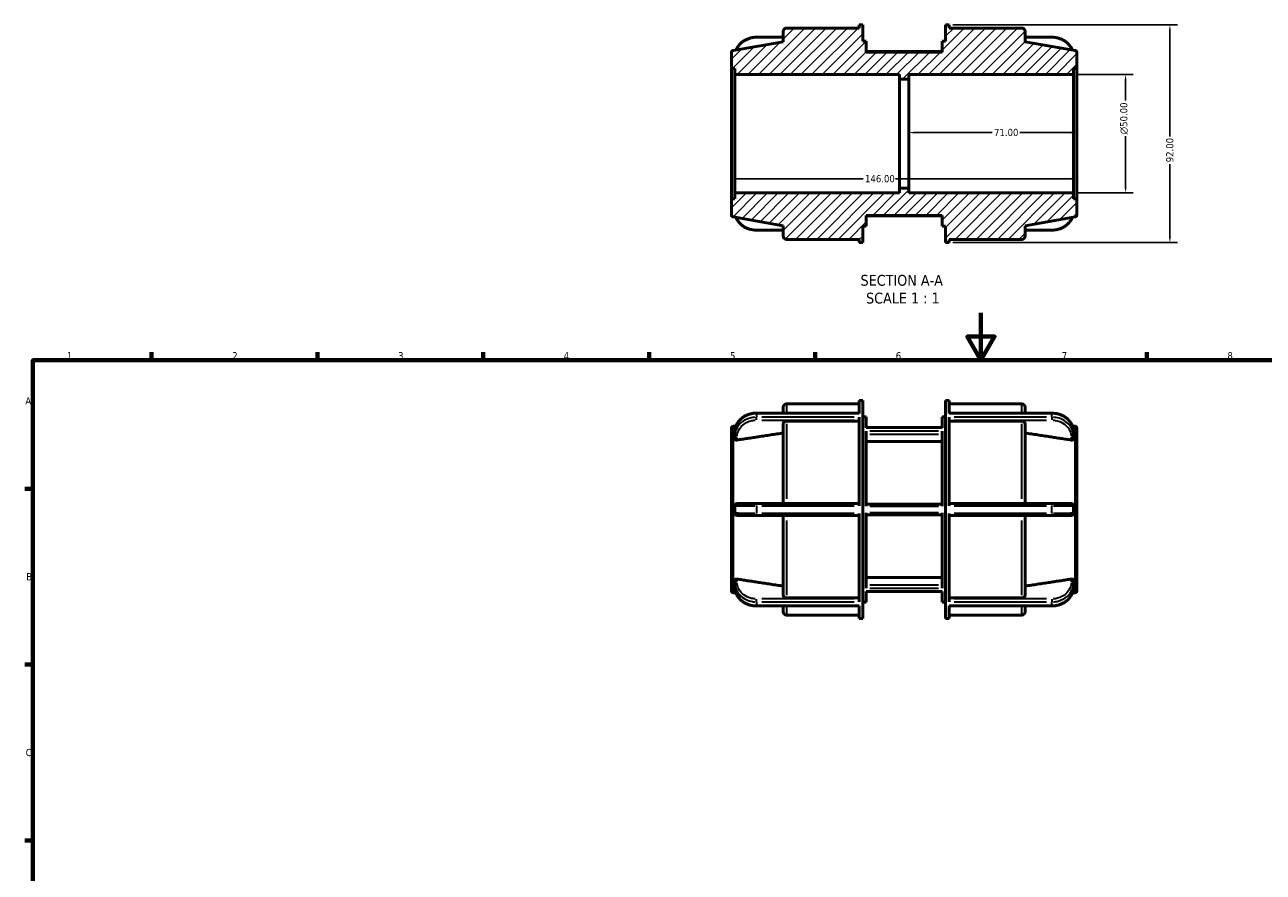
# Model space of a CAD drawing. Header units: millimetres. Extents: x 0 to 893, y 0 to 716.
# Tile 3 of 5: x 17 to 540, y 358 to 716. Entities that reach past the tile are written whole.
import ezdxf

# ---------------------------------------------------------------- set-up
doc = ezdxf.new("R2010")
doc.units = ezdxf.units.MM
for name, color, linetype, lineweight in [('Border (ANSI)', 7, 'Continuous', 70), ('Dimension (ANSI)', 7, 'Continuous', 25), ('Hatch (ANSI)', 7, 'Continuous', 18), ('Symbol (ANSI)', 7, 'Continuous', 25), ('Visible (ANSI)', 7, 'Continuous', 50), ('Visible Narrow (ANSI)', 7, 'Continuous', 35)]:
    doc.layers.add(name, color=color, linetype=linetype, lineweight=lineweight)
doc.styles.add('Label Text (ANSI)', font='tahoma.ttf')
doc.styles.add('Note Text (ANSI)', font='tahoma.ttf')
doc.dimstyles.new('Default - mm (ANSI)', dxfattribs={"dimtxt": 3.048, "dimasz": 2.5, "dimexe": 3.175, "dimexo": 1.6002, "dimgap": 0.8, "dimtad": 0, "dimtoh": 1, "dimrnd": 1e-08, "dimzin": 4, "dimdsep": 46, "dimtxsty": 'Note Text (ANSI)', "dimcen": 0.09, "dimdle": 10, "dimclrd": 256, "dimclre": 256, "dimclrt": 256, "dimadec": 1, "dimazin": 1, "dimtfac": 1, "dimtofl": 0, "dimtmove": 0, "dimatfit": 3, "dimfxl": 1, "dimtolj": 1, "dimtzin": 4, "dimlwd": -1, "dimlwe": -1, "dimarcsym": 0})

# ---------------------------------------------------------------- blocks, each defined once
blk = doc.blocks.new('Borders Default Border')
at = {"layer": 'Border (ANSI)'}
for p, q in [((70.08, 574), (70.08, 577.45)), ((140.17, 574), (140.17, 577.45)), ((210.25, 574), (210.25, 577.45)), ((280.33, 574), (280.33, 577.45)), ((350.42, 574), (350.42, 577.45)), ((490.58, 574), (490.58, 577.45)), ((20, 519.75), (16.55, 519.75)), ((20, 445.5), (16.55, 445.5)), ((20, 371.25), (16.55, 371.25))]:
    blk.add_line(p, q, dxfattribs=at)
at = {"layer": 'Border (ANSI)', "flags": 128}
for points in [[(420.5, 594), (420.5, 574), (414.73, 584), (426.27, 584), (420.5, 574)], [(20, 20), (20, 574), (821, 574), (821, 20), (20, 20)]]:
    blk.add_lwpolyline(points, dxfattribs=at)
at = {"layer": 'Border (ANSI)', "char_height": 3.05, "attachment_point": 7, "style": 'Note Text (ANSI)'}
for s, insert in [('1', (34.35, 574.4)), ('2', (104.2, 574.4)), ('3', (174.26, 574.34)), ('4', (244.23, 574.4)), ('5', (314.48, 574.34)), ('6', (384.49, 574.34)), ('7', (454.6, 574.4)), ('8', (524.63, 574.33)), ('A', (16.78, 555.35)), ('B', (17.15, 481.1)), ('C', (16.95, 406.8))]:
    blk.add_mtext(s, dxfattribs=dict(at, insert=insert))
blk = doc.blocks.new('*D7')
at = {"layer": 'Defpoints', "color": 0, "transparency": 16777216}
for p in [(459.6, 694.68), (481.6, 694.68), (459.6, 644.68)]:
    blk.add_point(p, dxfattribs=at)
at = {"layer": 'Dimension (ANSI)', "transparency": 16777216}
for p, q in [((461.2, 694.68), (484.77, 694.68)), ((481.6, 692.18), (481.6, 683.75)), ((481.6, 647.18), (481.6, 668.61)), ((461.2, 644.68), (484.77, 644.68))]:
    blk.add_line(p, q, dxfattribs=at)
for points in [[(481.18, 692.18), (482.01, 692.18), (481.6, 694.68)], [(481.18, 647.18), (482.01, 647.18), (481.6, 644.68)]]:
    blk.add_solid(points, dxfattribs=at)
at = {"layer": 'Dimension (ANSI)', "transparency": 16777216, "insert": (479.3, 669.41), "char_height": 3.048, "attachment_point": 1, "rotation": 90, "style": 'Note Text (ANSI)'}
blk.add_mtext('\\A1;\\fAIGDT|b0|i0;\\H3.0480;\\ln\\fTahoma|b0|i0;\\H3.0480;50.00', dxfattribs=at)
blk = doc.blocks.new('*D8')
at = {"layer": 'Defpoints', "color": 0, "transparency": 16777216}
for p in [(315.06, 669.68), (461.06, 669.68), (315.06, 650.64)]:
    blk.add_point(p, dxfattribs=at)
at = {"layer": 'Dimension (ANSI)', "transparency": 16777216}
for p, q in [((317.56, 650.64), (370.72, 650.64)), ((458.56, 650.64), (384.4, 650.64))]:
    blk.add_line(p, q, dxfattribs=at)
for points in [[(317.56, 651.06), (317.56, 650.22), (315.06, 650.64)], [(458.56, 651.06), (458.56, 650.22), (461.06, 650.64)]]:
    blk.add_solid(points, dxfattribs=at)
at = {"layer": 'Dimension (ANSI)', "transparency": 16777216, "insert": (371.52, 652.23), "char_height": 3.048, "attachment_point": 1, "style": 'Note Text (ANSI)'}
blk.add_mtext('\\A1;146.00', dxfattribs=at)
blk = doc.blocks.new('*D9')
at = {"layer": 'Defpoints', "color": 0, "transparency": 16777216}
for p in [(461.06, 670.16), (390.06, 669.68), (461.06, 669.68)]:
    blk.add_point(p, dxfattribs=at)
at = {"layer": 'Dimension (ANSI)', "transparency": 16777216}
for p, q in [((392.56, 670.16), (425.23, 670.16)), ((458.56, 670.16), (436.88, 670.16))]:
    blk.add_line(p, q, dxfattribs=at)
for points in [[(392.56, 670.57), (392.56, 669.74), (390.06, 670.16)], [(458.56, 670.57), (458.56, 669.74), (461.06, 670.16)]]:
    blk.add_solid(points, dxfattribs=at)
at = {"layer": 'Dimension (ANSI)', "transparency": 16777216, "insert": (426.03, 671.74), "char_height": 3.048, "attachment_point": 1, "style": 'Note Text (ANSI)'}
blk.add_mtext('\\A1;71.00', dxfattribs=at)
blk = doc.blocks.new('*D10')
at = {"layer": 'Defpoints', "color": 0, "transparency": 16777216}
for p in [(407.04, 715.68), (407.04, 623.68), (500.31, 623.68)]:
    blk.add_point(p, dxfattribs=at)
at = {"layer": 'Dimension (ANSI)', "transparency": 16777216}
for p, q in [((408.64, 715.68), (503.48, 715.68)), ((500.31, 713.18), (500.31, 668.54)), ((500.31, 626.18), (500.31, 656.82)), ((408.64, 623.68), (503.48, 623.68))]:
    blk.add_line(p, q, dxfattribs=at)
for points in [[(499.89, 713.18), (500.72, 713.18), (500.31, 715.68)], [(499.89, 626.18), (500.72, 626.18), (500.31, 623.68)]]:
    blk.add_solid(points, dxfattribs=at)
at = {"layer": 'Dimension (ANSI)', "transparency": 16777216, "insert": (498.72, 657.62), "char_height": 3.048, "attachment_point": 1, "rotation": 90, "style": 'Note Text (ANSI)'}
blk.add_mtext('\\A1;92.00', dxfattribs=at)

msp = doc.modelspace()

# ---------------------------------------------------------------- hatches: boundary and pattern name
at = {"layer": 'Hatch (ANSI)'}
h = msp.add_hatch(dxfattribs=at)
h.set_pattern_fill('ANSI31', color=256, scale=25.4, style=0)
h.set_pattern_definition([(45, (0, 0), (-2.245064, 2.245064), [])])
edge = h.paths.add_edge_path()
edge.add_line((439.156, 630.816), (460.23, 634.532))
edge.add_ellipse((460.056, 635.517), major_axis=(0.174, -0.985), ratio=1, start_angle=0, end_angle=80)
edge.add_line((461.056, 635.517), (461.056, 642.178))
edge.add_line((461.056, 642.178), (459.596, 642.178))
edge.add_line((459.596, 642.178), (459.596, 644.678))
edge.add_line((459.596, 644.678), (390.056, 644.678))
edge.add_line((390.056, 644.678), (390.056, 646.678))
edge.add_line((390.056, 646.678), (386.056, 646.678))
edge.add_line((386.056, 646.678), (386.056, 644.678))
edge.add_line((386.056, 644.678), (316.516, 644.678))
edge.add_line((316.516, 644.678), (316.516, 642.178))
edge.add_line((316.516, 642.178), (315.056, 642.178))
edge.add_line((315.056, 642.178), (315.056, 635.517))
edge.add_ellipse((316.056, 635.517), major_axis=(-1, 0), ratio=1, start_angle=0, end_angle=80)
edge.add_line((315.883, 634.532), (336.956, 630.816))
edge.add_line((336.956, 630.816), (336.956, 626.518))
edge.add_ellipse((338.416, 626.518), major_axis=(-1.46, 0), ratio=1, start_angle=0, end_angle=90)
edge.add_line((338.416, 625.058), (369.076, 625.058))
edge.add_line((369.076, 625.058), (369.076, 623.678))
edge.add_line((369.076, 623.678), (370.536, 623.678))
edge.add_line((370.536, 623.678), (370.536, 630.578))
edge.add_line((370.536, 630.578), (371.996, 630.578))
edge.add_line((371.996, 630.578), (371.996, 635.178))
edge.add_line((371.996, 635.178), (404.116, 635.178))
edge.add_line((404.116, 635.178), (404.116, 630.578))
edge.add_line((404.116, 630.578), (405.576, 630.578))
edge.add_line((405.576, 630.578), (405.576, 623.678))
edge.add_line((405.576, 623.678), (407.036, 623.678))
edge.add_line((407.036, 623.678), (407.036, 625.058))
edge.add_line((407.036, 625.058), (437.696, 625.058))
edge.add_ellipse((437.696, 626.518), major_axis=(0, -1.46), ratio=1, start_angle=0, end_angle=90)
edge.add_line((439.156, 626.518), (439.156, 630.816))
edge = h.paths.add_edge_path()
edge.add_line((460.23, 704.824), (439.156, 708.54))
edge.add_line((439.156, 708.54), (439.156, 712.838))
edge.add_ellipse((437.696, 712.838), major_axis=(1.46, 0), ratio=1, start_angle=0, end_angle=90)
edge.add_line((437.696, 714.298), (407.036, 714.298))
edge.add_line((407.036, 714.298), (407.036, 715.678))
edge.add_line((407.036, 715.678), (405.576, 715.678))
edge.add_line((405.576, 715.678), (405.576, 708.778))
edge.add_line((405.576, 708.778), (404.116, 708.778))
edge.add_line((404.116, 708.778), (404.116, 704.178))
edge.add_line((404.116, 704.178), (371.996, 704.178))
edge.add_line((371.996, 704.178), (371.996, 708.778))
edge.add_line((371.996, 708.778), (370.536, 708.778))
edge.add_line((370.536, 708.778), (370.536, 715.678))
edge.add_line((370.536, 715.678), (369.076, 715.678))
edge.add_line((369.076, 715.678), (369.076, 714.298))
edge.add_line((369.076, 714.298), (338.416, 714.298))
edge.add_ellipse((338.416, 712.838), major_axis=(0, 1.46), ratio=1, start_angle=0, end_angle=90)
edge.add_line((336.956, 712.838), (336.956, 708.54))
edge.add_line((336.956, 708.54), (315.883, 704.824))
edge.add_ellipse((316.056, 703.839), major_axis=(-0.174, 0.985), ratio=1, start_angle=0, end_angle=80)
edge.add_line((315.056, 703.839), (315.056, 697.178))
edge.add_line((315.056, 697.178), (316.516, 697.178))
edge.add_line((316.516, 697.178), (316.516, 694.678))
edge.add_line((316.516, 694.678), (386.056, 694.678))
edge.add_line((386.056, 694.678), (386.056, 692.678))
edge.add_line((386.056, 692.678), (390.056, 692.678))
edge.add_line((390.056, 692.678), (390.056, 694.678))
edge.add_line((390.056, 694.678), (459.596, 694.678))
edge.add_line((459.596, 694.678), (459.596, 697.178))
edge.add_line((459.596, 697.178), (461.056, 697.178))
edge.add_line((461.056, 697.178), (461.056, 703.839))
edge.add_ellipse((460.056, 703.839), major_axis=(1, 0), ratio=1, start_angle=0, end_angle=80)

# ---------------------------------------------------------------- linework, layer by layer
at = {"layer": 'Visible (ANSI)'}
for p, q in [((336.956, 712.838), (336.956, 708.54)), ((369.076, 714.298), (338.416, 714.298)), ((370.536, 715.678), (369.076, 715.678)), ((369.076, 715.678), (369.076, 714.298)), ((370.536, 708.778), (370.536, 715.678)), ((407.036, 715.678), (405.576, 715.678)), ((405.576, 715.678), (405.576, 708.778)), ((407.036, 714.298), (407.036, 715.678)), ((437.696, 714.298), (407.036, 714.298)), ((439.156, 708.54), (439.156, 712.838)), ((336.956, 708.54), (315.883, 704.824)), ((336.956, 710.404), (325.716, 710.404)), ((371.996, 708.778), (370.536, 708.778)), ((371.996, 704.178), (371.996, 708.778)), ((405.576, 708.778), (404.116, 708.778)), ((404.116, 708.778), (404.116, 704.178)), ((439.156, 710.404), (450.396, 710.404)), ((460.23, 704.824), (439.156, 708.54)), ((315.056, 703.839), (315.056, 697.178)), ((404.116, 704.331), (371.996, 704.331)), ((404.116, 704.178), (371.996, 704.178)), ((461.056, 697.178), (461.056, 703.839)), ((315.056, 697.178), (316.516, 697.178)), ((315.056, 642.178), (315.056, 697.178)), ((316.516, 697.178), (316.516, 694.678)), ((459.596, 694.678), (459.596, 697.178)), ((459.596, 697.178), (461.056, 697.178)), ((461.056, 642.178), (461.056, 697.178)), ((316.516, 694.678), (386.056, 694.678)), ((316.516, 644.678), (316.516, 694.678)), ((386.056, 694.678), (386.056, 692.678)), ((386.056, 692.678), (390.056, 692.678)), ((386.056, 692.678), (386.056, 646.678)), ((390.056, 692.678), (390.056, 694.678)), ((390.056, 694.678), (459.596, 694.678)), ((390.056, 646.678), (390.056, 692.678)), ((459.596, 694.678), (459.596, 644.678)), ((386.056, 644.678), (316.516, 644.678)), ((316.516, 644.678), (316.516, 642.178)), ((390.056, 646.678), (386.056, 646.678)), ((386.056, 646.678), (386.056, 644.678)), ((390.056, 644.678), (390.056, 646.678)), ((459.596, 644.678), (390.056, 644.678)), ((459.596, 642.178), (459.596, 644.678)), ((316.516, 642.178), (315.056, 642.178)), ((315.056, 642.178), (315.056, 635.517)), ((461.056, 642.178), (459.596, 642.178)), ((461.056, 635.517), (461.056, 642.178)), ((315.883, 634.532), (336.956, 630.816)), ((371.996, 630.578), (371.996, 635.178)), ((371.996, 635.178), (404.116, 635.178)), ((404.116, 635.025), (371.996, 635.025)), ((404.116, 635.178), (404.116, 630.578)), ((439.156, 630.816), (460.23, 634.532)), ((336.956, 628.952), (325.716, 628.952)), ((336.956, 630.816), (336.956, 626.518)), ((370.536, 623.678), (370.536, 630.578)), ((370.536, 630.578), (371.996, 630.578)), ((404.116, 630.578), (405.576, 630.578)), ((405.576, 630.578), (405.576, 623.678)), ((439.156, 626.518), (439.156, 630.816)), ((439.156, 628.952), (450.396, 628.952)), ((338.416, 625.058), (369.076, 625.058)), ((369.076, 625.058), (369.076, 623.678)), ((369.076, 623.678), (370.536, 623.678)), ((405.576, 623.678), (407.036, 623.678)), ((407.036, 623.678), (407.036, 625.058)), ((407.036, 625.058), (437.696, 625.058)), ((338.416, 555.602), (369.076, 555.602)), ((369.076, 556.982), (369.076, 551.601)), ((369.076, 556.982), (370.536, 556.982)), ((370.536, 464.982), (370.536, 556.982)), ((405.576, 464.982), (405.576, 556.982)), ((405.576, 556.982), (407.036, 556.982)), ((407.036, 551.601), (407.036, 556.982)), ((407.036, 555.602), (437.696, 555.602)), ((369.076, 551.709), (325.716, 551.709)), ((336.956, 551.709), (336.956, 554.142)), ((369.076, 549.989), (369.076, 512.595)), ((370.536, 550.082), (371.996, 550.082)), ((371.996, 545.528), (371.996, 550.082)), ((404.116, 550.082), (404.116, 545.528)), ((404.116, 550.082), (405.576, 550.082)), ((407.036, 551.709), (450.396, 551.709)), ((407.036, 512.595), (407.036, 549.989)), ((439.156, 554.142), (439.156, 551.709)), ((315.056, 476.821), (315.056, 545.143)), ((315.883, 546.128), (317.05, 546.334)), ((336.956, 513.482), (336.956, 547.047)), ((369.076, 548.314), (338.416, 548.314)), ((404.116, 545.636), (371.996, 545.636)), ((437.696, 548.314), (407.036, 548.314)), ((439.156, 547.047), (439.156, 513.482)), ((460.23, 546.128), (459.062, 546.334)), ((461.056, 545.143), (461.056, 476.821)), ((316.516, 542.033), (316.516, 543.613)), ((316.516, 542.033), (316.516, 540.695)), ((371.996, 512.396), (371.996, 544.115)), ((404.116, 539.644), (371.996, 539.644)), ((404.116, 544.115), (404.116, 512.396)), ((459.596, 543.613), (459.596, 542.033)), ((459.596, 540.695), (459.596, 542.033)), ((369.076, 513.482), (325.716, 513.482)), ((404.116, 513.282), (371.996, 513.282)), ((450.396, 513.482), (407.036, 513.482)), ((316.516, 509.402), (316.516, 512.562)), ((325.716, 508.482), (369.076, 508.482)), ((336.956, 474.917), (336.956, 508.482)), ((369.076, 509.37), (369.076, 471.976)), ((371.996, 477.849), (371.996, 509.569)), ((371.996, 508.682), (404.116, 508.682)), ((404.116, 509.569), (404.116, 477.849)), ((407.036, 471.976), (407.036, 509.37)), ((407.036, 508.482), (450.396, 508.482)), ((439.156, 508.482), (439.156, 474.917)), ((459.596, 512.562), (459.596, 509.402)), ((371.996, 482.321), (404.116, 482.321)), ((316.516, 481.269), (316.516, 479.932)), ((316.516, 478.352), (316.516, 479.932)), ((371.996, 471.882), (371.996, 476.436)), ((404.116, 476.329), (371.996, 476.329)), ((404.116, 476.436), (404.116, 471.882)), ((459.596, 479.932), (459.596, 481.269)), ((459.596, 479.932), (459.596, 478.352)), ((315.883, 475.837), (317.05, 475.631)), ((338.416, 473.651), (369.076, 473.651)), ((370.536, 471.882), (371.996, 471.882)), ((404.116, 471.882), (405.576, 471.882)), ((407.036, 473.651), (437.696, 473.651)), ((460.23, 475.837), (459.062, 475.631)), ((369.076, 470.256), (325.716, 470.256)), ((336.956, 467.822), (336.956, 470.256)), ((338.416, 466.362), (369.076, 466.362)), ((369.076, 470.364), (369.076, 464.982)), ((407.036, 464.982), (407.036, 470.364)), ((407.036, 470.256), (450.396, 470.256)), ((407.036, 466.362), (437.696, 466.362)), ((439.156, 470.256), (439.156, 467.822)), ((369.076, 464.982), (370.536, 464.982)), ((405.576, 464.982), (407.036, 464.982))]:
    msp.add_line(p, q, dxfattribs=at)
for centre, radius, start, end in [((338.416, 712.838), 1.46, 90, 180), ((437.696, 712.838), 1.46, 0, 90), ((316.056, 703.839), 1, 100, 180), ((460.056, 703.839), 1, 0, 80), ((316.056, 635.517), 1, 180, 260), ((460.056, 635.517), 1, 280, 0), ((338.416, 626.518), 1.46, 180, 270), ((437.696, 626.518), 1.46, 270, 0), ((338.416, 554.142), 1.46, 90, 180), ((437.696, 554.142), 1.46, 0, 90), ((316.056, 545.143), 1, 100, 180), ((460.056, 545.143), 1, 0, 80), ((317.436, 512.562), 0.92, 90, 180), ((458.676, 512.562), 0.92, 0, 90), ((317.436, 509.402), 0.92, 180, 270), ((458.676, 509.402), 0.92, 270, 0), ((316.056, 476.821), 1, 180, 260), ((460.056, 476.821), 1, 280, 0), ((338.416, 467.822), 1.46, 180, 270), ((437.696, 467.822), 1.46, 270, 0)]:
    msp.add_arc(centre, radius, start, end, dxfattribs=at)
for points, knots in [([(317.05, 705.03), (317.186, 705.364), (317.346, 705.69), (317.751, 706.386), (318.006, 706.749), (318.577, 707.436), (318.893, 707.758), (319.575, 708.354), (319.942, 708.628), (320.719, 709.121), (321.129, 709.341), (321.981, 709.72), (322.423, 709.881), (323.329, 710.139), (323.793, 710.237), (324.744, 710.371), (325.23, 710.404), (325.716, 710.404)], [0.2796317, 0.2796317, 0.2796317, 0.2796317, 0.3873403, 0.3873403, 0.517448, 0.517448, 0.6475556, 0.6475556, 0.7776633, 0.7776633, 0.907771, 0.907771, 1.0378786, 1.0378786, 1.1679863, 1.1679863, 1.3010766, 1.3010766, 1.3010766, 1.3010766]), ([(450.396, 710.404), (450.872, 710.404), (451.347, 710.372), (452.287, 710.243), (452.752, 710.146), (453.659, 709.891), (454.102, 709.732), (454.955, 709.355), (455.365, 709.137), (456.144, 708.646), (456.513, 708.374), (457.198, 707.78), (457.514, 707.458), (458.088, 706.774), (458.345, 706.411), (458.758, 705.708), (458.923, 705.373), (459.062, 705.03)], [0, 0, 0, 0, 0.1301077, 0.1301077, 0.2602153, 0.2602153, 0.390323, 0.390323, 0.5204306, 0.5204306, 0.6505383, 0.6505383, 0.7806459, 0.7806459, 0.9107536, 0.9107536, 1.021445, 1.021445, 1.021445, 1.021445]), ([(325.716, 628.952), (325.241, 628.952), (324.765, 628.984), (323.825, 629.113), (323.361, 629.21), (322.454, 629.465), (322.011, 629.624), (321.158, 630.001), (320.747, 630.219), (319.968, 630.71), (319.6, 630.982), (318.915, 631.576), (318.598, 631.898), (318.025, 632.582), (317.768, 632.945), (317.355, 633.648), (317.19, 633.983), (317.05, 634.326)], [0, 0, 0, 0, 0.1301077, 0.1301077, 0.2602153, 0.2602153, 0.390323, 0.390323, 0.5204306, 0.5204306, 0.6505383, 0.6505383, 0.7806459, 0.7806459, 0.9107536, 0.9107536, 1.021445, 1.021445, 1.021445, 1.021445]), ([(459.062, 634.326), (458.927, 633.992), (458.766, 633.666), (458.362, 632.97), (458.106, 632.607), (457.535, 631.92), (457.22, 631.598), (456.537, 631.002), (456.17, 630.728), (455.393, 630.235), (454.983, 630.015), (454.132, 629.636), (453.69, 629.476), (452.783, 629.217), (452.319, 629.119), (451.369, 628.986), (450.883, 628.952), (450.396, 628.952)], [0.2796317, 0.2796317, 0.2796317, 0.2796317, 0.3873403, 0.3873403, 0.517448, 0.517448, 0.6475556, 0.6475556, 0.7776633, 0.7776633, 0.907771, 0.907771, 1.0378786, 1.0378786, 1.1679863, 1.1679863, 1.3010766, 1.3010766, 1.3010766, 1.3010766]), ([(325.716, 551.709), (325.241, 551.709), (324.765, 551.676), (323.825, 551.547), (323.361, 551.451), (322.454, 551.195), (322.011, 551.036), (321.158, 550.659), (320.747, 550.441), (319.968, 549.951), (319.6, 549.678), (318.915, 549.084), (318.598, 548.763), (318.025, 548.078), (317.768, 547.715), (317.322, 546.956), (317.132, 546.56), (316.827, 545.746), (316.711, 545.328), (316.556, 544.477), (316.516, 544.045), (316.516, 543.613)], [0, 0, 0, 0, 0.1301077, 0.1301077, 0.2602153, 0.2602153, 0.390323, 0.390323, 0.5204306, 0.5204306, 0.6505383, 0.6505383, 0.7806459, 0.7806459, 0.9107536, 0.9107536, 1.0408613, 1.0408613, 1.1706204, 1.1706204, 1.3010766, 1.3010766, 1.3010766, 1.3010766]), ([(459.596, 543.613), (459.596, 544.039), (459.558, 544.465), (459.406, 545.307), (459.292, 545.723), (458.991, 546.535), (458.804, 546.93), (458.362, 547.69), (458.106, 548.054), (457.535, 548.74), (457.22, 549.063), (456.537, 549.659), (456.17, 549.933), (455.393, 550.426), (454.983, 550.645), (454.132, 551.025), (453.69, 551.185), (452.783, 551.443), (452.319, 551.541), (451.369, 551.675), (450.883, 551.709), (450.396, 551.709)], [0, 0, 0, 0, 0.1286633, 0.1286633, 0.2576016, 0.2576016, 0.3873403, 0.3873403, 0.517448, 0.517448, 0.6475556, 0.6475556, 0.7776633, 0.7776633, 0.907771, 0.907771, 1.0378786, 1.0378786, 1.1679863, 1.1679863, 1.3010766, 1.3010766, 1.3010766, 1.3010766]), ([(338.416, 548.314), (338.236, 548.314), (338.024, 548.277), (337.691, 548.158), (337.512, 548.053), (337.257, 547.833), (337.137, 547.677), (336.998, 547.388), (336.956, 547.204), (336.956, 547.047)], [0, 0, 0, 0, 0.05402743, 0.05402743, 0.10809831, 0.10809831, 0.16222366, 0.16222366, 0.21639731, 0.21639731, 0.21639731, 0.21639731]), ([(439.156, 547.047), (439.156, 547.204), (439.114, 547.388), (438.976, 547.677), (438.856, 547.833), (438.601, 548.053), (438.421, 548.158), (438.088, 548.277), (437.876, 548.314), (437.696, 548.314)], [-0.21639731, -0.21639731, -0.21639731, -0.21639731, -0.16222366, -0.16222366, -0.10809831, -0.10809831, -0.05402743, -0.05402743, 0, 0, 0, 0]), ([(317.436, 540.33), (317.432, 540.33), (317.429, 540.329), (317.31, 540.312), (317.187, 540.307), (316.962, 540.326), (316.859, 540.351), (316.698, 540.417), (316.628, 540.464), (316.538, 540.573), (316.516, 540.635), (316.516, 540.695)], [0.27950634, 0.27950634, 0.27950634, 0.27950634, 0.28066643, 0.28066643, 0.31563358, 0.31563358, 0.35060073, 0.35060073, 0.38509179, 0.38509179, 0.41885947, 0.41885947, 0.41885947, 0.41885947]), ([(459.596, 540.695), (459.596, 540.635), (459.574, 540.573), (459.484, 540.464), (459.415, 540.417), (459.254, 540.351), (459.151, 540.326), (458.925, 540.307), (458.802, 540.312), (458.688, 540.328), (458.684, 540.329), (458.68, 540.33), (458.676, 540.33)], [-0.13819304, -0.13819304, -0.13819304, -0.13819304, -0.10442535, -0.10442535, -0.0699343, -0.0699343, -0.03496715, -0.03496715, 0, 0, 0, 0.00116009, 0.00116009, 0.00116009, 0.00116009]), ([(325.716, 513.482), (325.179, 513.482), (324.642, 513.482), (323.272, 513.482), (322.456, 513.482), (320.727, 513.482), (319.862, 513.482), (318.396, 513.482), (317.852, 513.482), (317.491, 513.482), (317.436, 513.482), (317.436, 513.482)], [0, 0, 0, 0, 0.161092, 0.161092, 0.4188393, 0.4188393, 0.7539107, 0.7539107, 1.1360745, 1.1360745, 1.3010767, 1.3010767, 1.3010767, 1.3010767]), ([(458.676, 513.482), (458.676, 513.482), (458.448, 513.482), (457.59, 513.482), (456.977, 513.482), (455.275, 513.482), (454.107, 513.482), (452.051, 513.482), (451.224, 513.482), (450.396, 513.482)], [0, 0, 0, 0, 0.3347871, 0.3347871, 0.6556335, 0.6556335, 1.0528293, 1.0528293, 1.3010767, 1.3010767, 1.3010767, 1.3010767]), ([(317.436, 508.482), (317.436, 508.482), (317.664, 508.482), (318.523, 508.482), (319.136, 508.482), (320.838, 508.482), (322.006, 508.482), (324.061, 508.482), (324.889, 508.482), (325.716, 508.482)], [0, 0, 0, 0, 0.3347865, 0.3347865, 0.6556335, 0.6556335, 1.0528293, 1.0528293, 1.3010767, 1.3010767, 1.3010767, 1.3010767]), ([(450.396, 508.482), (450.933, 508.482), (451.47, 508.482), (452.84, 508.482), (453.657, 508.482), (455.385, 508.482), (456.251, 508.482), (457.717, 508.482), (458.261, 508.482), (458.621, 508.482), (458.676, 508.482), (458.676, 508.482)], [0, 0, 0, 0, 0.161092, 0.161092, 0.4188393, 0.4188393, 0.7539108, 0.7539108, 1.1360746, 1.1360746, 1.3010767, 1.3010767, 1.3010767, 1.3010767]), ([(316.516, 481.269), (316.516, 481.33), (316.538, 481.392), (316.628, 481.501), (316.698, 481.547), (316.859, 481.614), (316.962, 481.639), (317.187, 481.658), (317.31, 481.653), (317.429, 481.636), (317.432, 481.635), (317.436, 481.635)], [0.14021884, 0.14021884, 0.14021884, 0.14021884, 0.17398653, 0.17398653, 0.20847758, 0.20847758, 0.24344473, 0.24344473, 0.27841188, 0.27841188, 0.27957197, 0.27957197, 0.27957197, 0.27957197]), ([(458.676, 481.635), (458.68, 481.635), (458.684, 481.636), (458.688, 481.636), (458.802, 481.653), (458.925, 481.658), (459.151, 481.639), (459.254, 481.614), (459.415, 481.547), (459.484, 481.501), (459.574, 481.392), (459.596, 481.33), (459.596, 481.269)], [-0.00116009, -0.00116009, -0.00116009, -0.00116009, 0, 0, 0, 0.03496715, 0.03496715, 0.0699343, 0.0699343, 0.10442535, 0.10442535, 0.13819304, 0.13819304, 0.13819304, 0.13819304]), ([(316.516, 478.352), (316.516, 477.926), (316.555, 477.499), (316.707, 476.657), (316.821, 476.241), (317.121, 475.43), (317.309, 475.034), (317.751, 474.275), (318.006, 473.911), (318.577, 473.224), (318.893, 472.902), (319.575, 472.306), (319.942, 472.032), (320.719, 471.539), (321.129, 471.32), (321.981, 470.94), (322.423, 470.78), (323.329, 470.521), (323.793, 470.423), (324.744, 470.29), (325.23, 470.256), (325.716, 470.256)], [0, 0, 0, 0, 0.1286633, 0.1286633, 0.2576016, 0.2576016, 0.3873403, 0.3873403, 0.517448, 0.517448, 0.6475556, 0.6475556, 0.7776633, 0.7776633, 0.907771, 0.907771, 1.0378786, 1.0378786, 1.1679863, 1.1679863, 1.3010766, 1.3010766, 1.3010766, 1.3010766]), ([(450.396, 470.256), (450.872, 470.256), (451.347, 470.288), (452.287, 470.417), (452.752, 470.514), (453.659, 470.77), (454.102, 470.928), (454.955, 471.305), (455.365, 471.523), (456.144, 472.014), (456.513, 472.287), (457.198, 472.88), (457.514, 473.202), (458.088, 473.886), (458.345, 474.249), (458.791, 475.009), (458.98, 475.405), (459.285, 476.219), (459.401, 476.637), (459.557, 477.487), (459.596, 477.92), (459.596, 478.352)], [0, 0, 0, 0, 0.1301077, 0.1301077, 0.2602153, 0.2602153, 0.390323, 0.390323, 0.5204306, 0.5204306, 0.6505383, 0.6505383, 0.7806459, 0.7806459, 0.9107536, 0.9107536, 1.0408613, 1.0408613, 1.1706204, 1.1706204, 1.3010766, 1.3010766, 1.3010766, 1.3010766]), ([(336.956, 474.917), (336.956, 474.761), (336.998, 474.577), (337.137, 474.288), (337.257, 474.132), (337.512, 473.911), (337.691, 473.807), (338.024, 473.688), (338.236, 473.651), (338.416, 473.651)], [-0.21639731, -0.21639731, -0.21639731, -0.21639731, -0.16222366, -0.16222366, -0.10809831, -0.10809831, -0.05402743, -0.05402743, 0, 0, 0, 0]), ([(437.696, 473.651), (437.876, 473.651), (438.088, 473.688), (438.421, 473.807), (438.601, 473.911), (438.856, 474.132), (438.976, 474.288), (439.114, 474.577), (439.156, 474.761), (439.156, 474.917)], [0, 0, 0, 0, 0.05402743, 0.05402743, 0.10809831, 0.10809831, 0.16222366, 0.16222366, 0.21639731, 0.21639731, 0.21639731, 0.21639731])]:
    msp.add_open_spline(points, degree=3, knots=knots, dxfattribs=at)
for points, weights in [([(336.956, 543.318), (326.742, 541.755), (317.436, 540.33)], [1, 1.00113367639, 1.00010692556]), ([(458.676, 540.33), (449.371, 541.755), (439.156, 543.318)], [1.0001069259, 1.00113368, 1]), ([(317.436, 481.635), (326.742, 480.21), (336.956, 478.647)], [1.00010692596, 1.00113368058, 1]), ([(439.156, 478.647), (449.371, 480.21), (458.676, 481.635)], [1, 1.00113367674, 1.00010692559])]:
    msp.add_rational_spline(points, weights, degree=2, dxfattribs=at)
at = {"layer": 'Visible Narrow (ANSI)'}
for p, q in [((338.416, 555.592), (338.416, 552.083)), ((437.696, 552.083), (437.696, 555.592)), ((325.716, 551.611), (325.716, 551.708)), ((325.716, 551.525), (325.716, 550.074)), ((325.716, 548.811), (325.716, 549.949)), ((327.884, 551.601), (366.908, 551.601)), ((366.908, 549.989), (327.884, 549.989)), ((409.204, 551.601), (448.228, 551.601)), ((448.228, 549.989), (409.204, 549.989)), ((450.396, 551.708), (450.396, 551.611)), ((450.396, 550.074), (450.396, 551.525)), ((450.396, 549.949), (450.396, 548.811)), ((315.883, 545.695), (315.883, 476.269)), ((327.884, 548.749), (366.908, 548.749)), ((338.416, 547.131), (338.416, 515.562)), ((373.602, 545.528), (402.51, 545.528)), ((409.204, 548.749), (448.228, 548.749)), ((437.696, 515.562), (437.696, 547.131)), ((460.23, 476.269), (460.23, 545.695)), ((317.436, 540.392), (317.436, 541.511)), ((402.51, 544.115), (373.602, 544.115)), ((373.602, 542.876), (402.51, 542.876)), ((458.676, 541.511), (458.676, 540.392)), ((325.716, 512.665), (325.716, 513.48)), ((450.396, 513.48), (450.396, 512.665)), ((325.716, 512.433), (325.716, 509.531)), ((325.716, 508.485), (325.716, 509.3)), ((327.884, 512.595), (366.908, 512.595)), ((366.908, 509.37), (327.884, 509.37)), ((373.602, 512.396), (402.51, 512.396)), ((402.51, 509.569), (373.602, 509.569)), ((409.204, 512.595), (448.228, 512.595)), ((448.228, 509.37), (409.204, 509.37)), ((450.396, 509.531), (450.396, 512.433)), ((450.396, 509.3), (450.396, 508.485)), ((338.416, 506.403), (338.416, 474.834)), ((437.696, 474.834), (437.696, 506.403)), ((317.436, 480.454), (317.436, 481.572)), ((458.676, 481.572), (458.676, 480.454)), ((402.51, 479.089), (373.602, 479.089)), ((373.602, 477.849), (402.51, 477.849)), ((402.51, 476.436), (373.602, 476.436)), ((325.716, 472.015), (325.716, 473.153)), ((325.716, 471.891), (325.716, 470.439)), ((366.908, 473.216), (327.884, 473.216)), ((327.884, 471.976), (366.908, 471.976)), ((448.228, 473.216), (409.204, 473.216)), ((409.204, 471.976), (448.228, 471.976)), ((450.396, 473.153), (450.396, 472.015)), ((450.396, 470.439), (450.396, 471.891)), ((325.716, 470.256), (325.716, 470.353)), ((366.908, 470.364), (327.884, 470.364)), ((338.416, 469.881), (338.416, 466.372)), ((448.228, 470.364), (409.204, 470.364)), ((437.696, 466.372), (437.696, 469.881)), ((450.396, 470.353), (450.396, 470.256))]:
    msp.add_line(p, q, dxfattribs=at)
for centre, major_axis, start_param, end_param in [((317.436, 542.033), (-0.92, 0), 0.0785398, 1.4922565), ((458.676, 542.033), (0.92, 0), 4.7909288, 6.2046455), ((317.436, 479.932), (-0.92, 0), 4.7909288, 6.2046455), ((458.676, 479.932), (0.92, 0), 0.0785398, 1.4922565)]:
    msp.add_ellipse(centre, major_axis=major_axis, ratio=0.5, start_param=start_param, end_param=end_param, dxfattribs=at)
for points, knots in [([(316.545, 544.239), (316.574, 544.559), (316.625, 544.878), (316.977, 546.397), (317.582, 547.543), (319.211, 549.364), (320.172, 550.079), (322.093, 551.002), (323.001, 551.29), (324.286, 551.51), (324.639, 551.552), (324.994, 551.576)], [-1.2360228, -1.2360228, -1.2360228, -1.2360228, -1.136162, -1.136162, -0.7539999, -0.7539999, -0.4188888, -0.4188888, -0.1611111, -0.1611111, -0.0650538, -0.0650538, -0.0650538, -0.0650538]), ([(324.994, 549.964), (324.318, 549.918), (323.647, 549.807), (321.594, 549.258), (320.296, 548.585), (318.403, 546.968), (317.721, 546.101), (316.863, 544.362), (316.623, 543.515), (316.545, 542.656)], [-1.2360227, -1.2360227, -1.2360227, -1.2360227, -1.0528292, -1.0528292, -0.6556334, -0.6556334, -0.334209, -0.334209, -0.0650538, -0.0650538, -0.0650538, -0.0650538]), ([(451.118, 551.576), (451.795, 551.53), (452.465, 551.419), (454.519, 550.868), (455.817, 550.193), (457.709, 548.569), (458.391, 547.699), (459.249, 545.953), (459.489, 545.102), (459.568, 544.239)], [-1.2360228, -1.2360228, -1.2360228, -1.2360228, -1.0528292, -1.0528292, -0.6556334, -0.6556334, -0.3342206, -0.3342206, -0.0650538, -0.0650538, -0.0650538, -0.0650538]), ([(459.568, 542.656), (459.539, 542.975), (459.488, 543.292), (459.135, 544.804), (458.53, 545.945), (456.902, 547.759), (455.94, 548.472), (454.019, 549.392), (453.112, 549.679), (451.826, 549.898), (451.473, 549.94), (451.118, 549.964)], [-1.2360227, -1.2360227, -1.2360227, -1.2360227, -1.1361638, -1.1361638, -0.7540017, -0.7540017, -0.4188899, -0.4188899, -0.1611115, -0.1611115, -0.0650538, -0.0650538, -0.0650538, -0.0650538]), ([(317.462, 542.135), (317.533, 542.91), (317.749, 543.675), (318.521, 545.243), (319.134, 546.025), (320.838, 547.483), (322.006, 548.09), (323.854, 548.585), (324.458, 548.685), (325.066, 548.727)], [0.0650538, 0.0650538, 0.0650538, 0.0650538, 0.334209, 0.334209, 0.6556334, 0.6556334, 1.0528292, 1.0528292, 1.2360227, 1.2360227, 1.2360227, 1.2360227]), ([(451.046, 548.727), (451.365, 548.705), (451.683, 548.667), (452.84, 548.469), (453.657, 548.211), (455.386, 547.381), (456.251, 546.739), (457.717, 545.103), (458.261, 544.073), (458.579, 542.709), (458.625, 542.423), (458.651, 542.135)], [0.0650538, 0.0650538, 0.0650538, 0.0650538, 0.1611115, 0.1611115, 0.4188899, 0.4188899, 0.7540017, 0.7540017, 1.1361638, 1.1361638, 1.2360227, 1.2360227, 1.2360227, 1.2360227]), ([(316.545, 512.565), (316.574, 512.567), (316.625, 512.568), (316.978, 512.575), (317.583, 512.58), (319.211, 512.587), (320.173, 512.589), (322.093, 512.593), (323.001, 512.594), (324.287, 512.594), (324.64, 512.594), (324.994, 512.594)], [-1.2360229, -1.2360229, -1.2360229, -1.2360229, -1.1360745, -1.1360745, -0.7539107, -0.7539107, -0.4188393, -0.4188393, -0.161092, -0.161092, -0.0650538, -0.0650538, -0.0650538, -0.0650538]), ([(324.994, 509.37), (324.318, 509.37), (323.647, 509.371), (321.594, 509.373), (320.296, 509.375), (318.405, 509.381), (317.724, 509.384), (316.864, 509.391), (316.624, 509.395), (316.545, 509.399)], [-1.2360229, -1.2360229, -1.2360229, -1.2360229, -1.0528293, -1.0528293, -0.6556335, -0.6556335, -0.3347865, -0.3347865, -0.0650538, -0.0650538, -0.0650538, -0.0650538]), ([(451.118, 512.594), (451.795, 512.594), (452.465, 512.594), (454.519, 512.592), (455.817, 512.59), (457.708, 512.584), (458.389, 512.581), (459.248, 512.573), (459.489, 512.569), (459.568, 512.565)], [-1.2360229, -1.2360229, -1.2360229, -1.2360229, -1.0528293, -1.0528293, -0.6556335, -0.6556335, -0.3347871, -0.3347871, -0.0650538, -0.0650538, -0.0650538, -0.0650538]), ([(459.568, 509.399), (459.539, 509.398), (459.488, 509.396), (459.135, 509.389), (458.53, 509.385), (456.901, 509.378), (455.94, 509.375), (454.019, 509.372), (453.112, 509.371), (451.826, 509.37), (451.473, 509.37), (451.118, 509.37)], [-1.2360229, -1.2360229, -1.2360229, -1.2360229, -1.1360746, -1.1360746, -0.7539108, -0.7539108, -0.4188393, -0.4188393, -0.161092, -0.161092, -0.0650538, -0.0650538, -0.0650538, -0.0650538]), ([(316.545, 479.308), (316.574, 478.99), (316.625, 478.673), (316.977, 477.161), (317.582, 476.019), (319.211, 474.205), (320.172, 473.493), (322.093, 472.572), (323.001, 472.286), (324.286, 472.066), (324.639, 472.024), (324.994, 472)], [-1.2360227, -1.2360227, -1.2360227, -1.2360227, -1.1361638, -1.1361638, -0.7540017, -0.7540017, -0.4188898, -0.4188898, -0.1611115, -0.1611115, -0.0650538, -0.0650538, -0.0650538, -0.0650538]), ([(324.994, 470.388), (324.318, 470.435), (323.647, 470.546), (321.594, 471.097), (320.296, 471.772), (318.403, 473.395), (317.721, 474.265), (316.863, 476.011), (316.623, 476.863), (316.545, 477.725)], [-1.2360228, -1.2360228, -1.2360228, -1.2360228, -1.0528292, -1.0528292, -0.6556334, -0.6556334, -0.3342204, -0.3342204, -0.0650538, -0.0650538, -0.0650538, -0.0650538]), ([(325.066, 473.238), (324.747, 473.26), (324.429, 473.298), (323.272, 473.495), (322.455, 473.754), (320.727, 474.584), (319.861, 475.226), (318.395, 476.862), (317.851, 477.892), (317.534, 479.256), (317.488, 479.542), (317.462, 479.829)], [0.0650538, 0.0650538, 0.0650538, 0.0650538, 0.1611115, 0.1611115, 0.4188898, 0.4188898, 0.7540017, 0.7540017, 1.1361638, 1.1361638, 1.2360227, 1.2360227, 1.2360227, 1.2360227]), ([(458.651, 479.829), (458.58, 479.055), (458.364, 478.29), (457.592, 476.722), (456.978, 475.94), (455.275, 474.481), (454.107, 473.875), (452.258, 473.38), (451.655, 473.28), (451.046, 473.238)], [0.0650538, 0.0650538, 0.0650538, 0.0650538, 0.3342091, 0.3342091, 0.6556334, 0.6556334, 1.0528292, 1.0528292, 1.2360227, 1.2360227, 1.2360227, 1.2360227]), ([(451.118, 472), (451.795, 472.047), (452.465, 472.157), (454.519, 472.707), (455.817, 473.379), (457.709, 474.997), (458.391, 475.864), (459.249, 477.602), (459.489, 478.45), (459.568, 479.308)], [-1.2360227, -1.2360227, -1.2360227, -1.2360227, -1.0528292, -1.0528292, -0.6556334, -0.6556334, -0.3342091, -0.3342091, -0.0650538, -0.0650538, -0.0650538, -0.0650538]), ([(459.568, 477.725), (459.539, 477.405), (459.488, 477.087), (459.135, 475.568), (458.53, 474.422), (456.902, 472.601), (455.94, 471.886), (454.019, 470.962), (453.112, 470.674), (451.826, 470.454), (451.473, 470.412), (451.118, 470.388)], [-1.2360228, -1.2360228, -1.2360228, -1.2360228, -1.136162, -1.136162, -0.754, -0.754, -0.4188889, -0.4188889, -0.1611111, -0.1611111, -0.0650538, -0.0650538, -0.0650538, -0.0650538])]:
    msp.add_open_spline(points, degree=3, knots=knots, dxfattribs=at)

# ---------------------------------------------------------------- block references
msp.add_blockref('Borders Default Border', (0, 0))

# ---------------------------------------------------------------- texts
at = {"layer": 'Symbol (ANSI)', "char_height": 4.572, "attachment_point": 7, "style": 'Label Text (ANSI)'}
for s, insert in [('SECTION A-A', (369.632, 605.413)), ('SCALE 1 : 1', (371.951, 597.9))]:
    msp.add_mtext(s, dxfattribs=dict(at, insert=insert))

# ---------------------------------------------------------------- dimensions: what is measured, and where the dimension line sits
at = {"layer": 'Dimension (ANSI)'}
for base, p1, p2, angle, override, picture, middle in [((500.306, 623.678), (407.036, 715.678), (407.036, 623.678), 90, {"dimtoh": 0, "dimdec": 2, "dimtp": 0, "dimtm": 0, "dimtdec": 2, "dimatfit": 1}, '*D10', (500.306, 662.678)), ((461.056, 670.156), (390.056, 669.678), (461.056, 669.678), 180, {"dimtoh": 0, "dimdec": 2, "dimse1": 1, "dimse2": 1, "dimtp": 0, "dimtm": 0, "dimtdec": 2, "dimatfit": 1}, '*D9', (431.056, 670.156)), ((315.056, 650.64), (461.056, 669.678), (315.056, 669.678), 180, {"dimtoh": 0, "dimdec": 2, "dimse1": 1, "dimse2": 1, "dimtp": 0, "dimtm": 0, "dimtdec": 2, "dimatfit": 1}, '*D8', (377.556, 650.64))]:
    dim = msp.add_linear_dim(base=base, p1=p1, p2=p2, angle=angle, dimstyle='Default - mm (ANSI)', override=override, dxfattribs=at)
    dim.commit()
    dim.dimension.update_dxf_attribs({"geometry": picture, "text_midpoint": middle, "dimtype": 160})
dim = msp.add_linear_dim(base=(481.596, 694.678), p1=(459.596, 644.678), p2=(459.596, 694.678), angle=90, text='\\fAIGDT|b0|i0;\\H3.0480;\\ln\\fTahoma|b0|i0;\\H3.0480;<>', dimstyle='Default - mm (ANSI)', override={"dimtoh": 0, "dimdec": 2, "dimtp": 0, "dimtm": 0, "dimtdec": 2, "dimatfit": 1}, dxfattribs=at)
dim.commit()
dim.dimension.update_dxf_attribs({"geometry": '*D7', "text_midpoint": (481.596, 676.178), "dimtype": 160})

doc.saveas('drawing.dxf')
